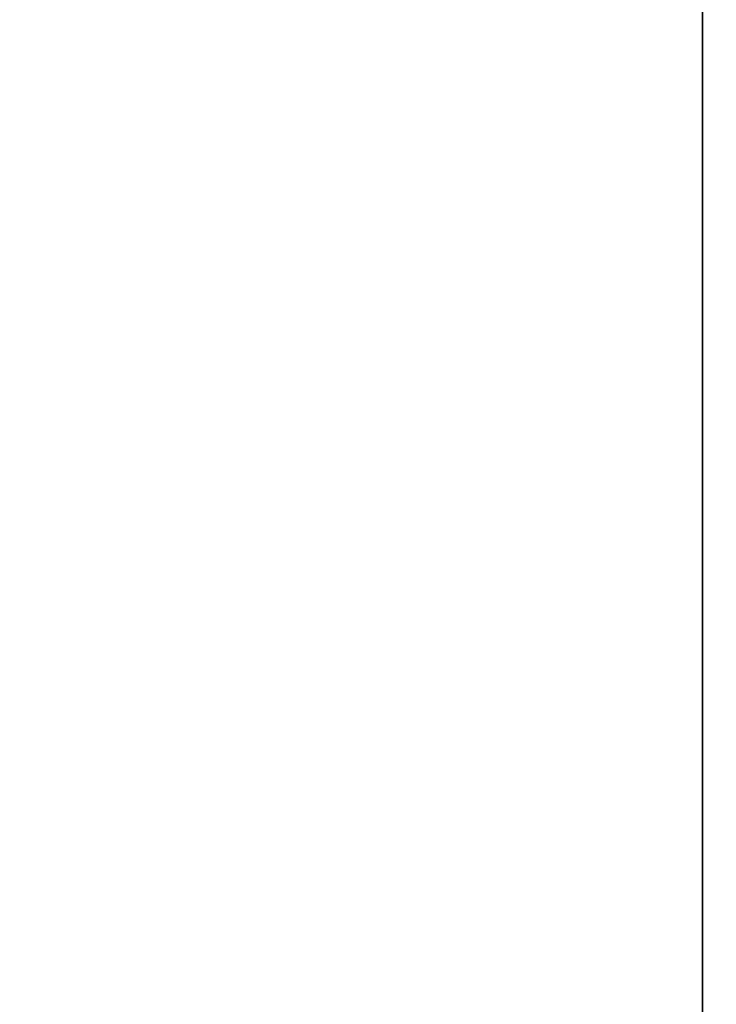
# Model space of a CAD drawing. Header units: millimetres. Extents: x -603 to 3703, y -115 to 193.
# Tile 56 of 256: x -502 to -452, y 49 to 120. Entities that reach past the tile are written whole.
import ezdxf

# ---------------------------------------------------------------- set-up
doc = ezdxf.new("R2010")
doc.units = ezdxf.units.MM
doc.layers.add('151', color=7, linetype='Continuous', true_color=0xffffff)

# ---------------------------------------------------------------- blocks, each defined once
blk = doc.blocks.new('UG_SURFACE_001')
at = {"layer": '151', "color": 252, "linetype": 'Continuous', "lineweight": 35}
for points in [[(-603, -18, -7.75), (-603, 174.4, -7.75), (-453, 174.4, -7.75), (-453, -18, -7.75)], [(603, -18, 2212.25), (603, 174.4, 2212.25), (-603, 174.4, 2212.25), (-603, -18, 2212.25)], [(-453, -18, -7.75), (-453, 174.4, -7.75), (-453, 174.4, 2062.25), (-453, -18, 2062.25)], [(-453, -18, 2062.25), (-453, 174.4, 2062.25), (453, 174.4, 2062.25), (453, -18, 2062.25)]]:
    blk.add_3dface(points, dxfattribs=at)

msp = doc.modelspace()

# ---------------------------------------------------------------- linework, layer by layer
at = {"layer": '151', "color": 252, "linetype": 'Continuous', "lineweight": 35, "true_color": 0x939598}
for p, q in [((-453, -18, 2062.25), (-453, 174.4, 2062.25)), ((-453, 174.4, -7.75), (-453, -18, -7.75))]:
    msp.add_line(p, q, dxfattribs=at)

# ---------------------------------------------------------------- block references
msp.add_blockref('UG_SURFACE_001', (0, 0), dxfattribs=at)

doc.saveas('drawing.dxf')
